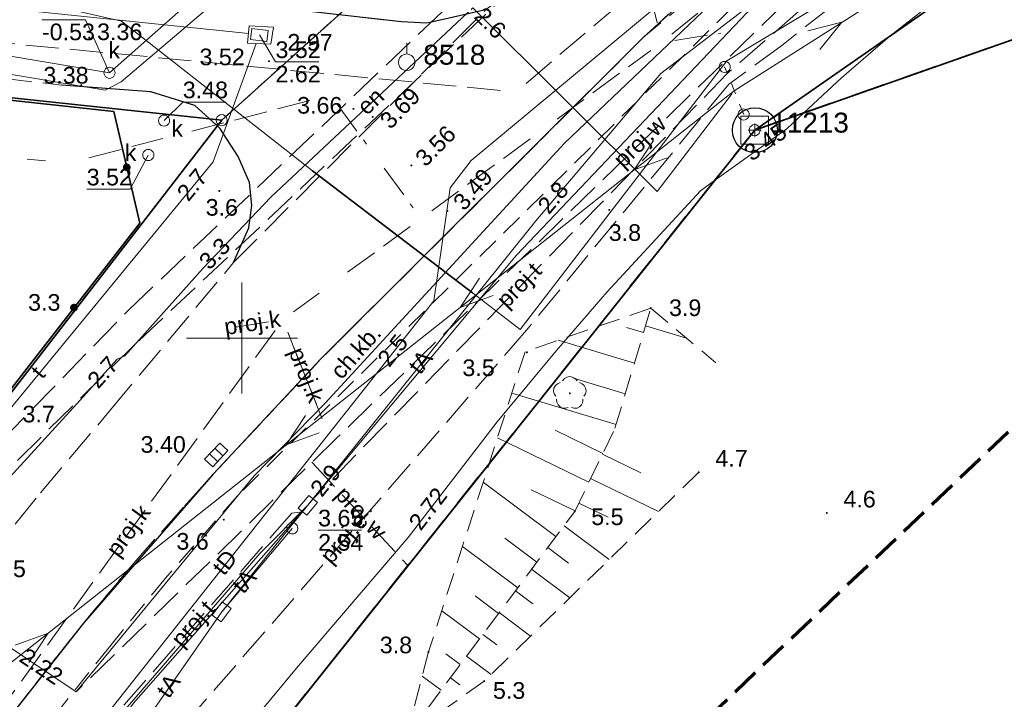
# Model space of a CAD drawing. Extents: x 5459987 to 5506369, y 5959610 to 5991660.
# Tile 32 of 51: x 5462490 to 5462534, y 5972234 to 5972264. Entities that reach past the tile are written whole.
import ezdxf
from ezdxf.enums import TextEntityAlignment as Align

# ---------------------------------------------------------------- set-up
doc = ezdxf.new("R2010")
doc.units = 0
for name, pattern in [('L_0_05', [1.75, 1.25, -0.5]), ('PRZER1-1', [1, 0.5, -0.5]), ('PRZER2-1', [1.5, 1, -0.5]), ('PRZER3-1', [2, 1.5, -0.5]), ('PRZER3-2', [2.5, 1.5, -1])]:
    doc.linetypes.add(name, pattern=pattern)
doc.layers.get('0').update_dxf_attribs({"linetype": 'CONTINUOUS'})
for name, color, linetype, lineweight in [('GEPPGD', 7, 'CONTINUOUS', 18), ('GEPPGO', 7, 'CONTINUOUS', 18), ('GESDZI', 7, 'CONTINUOUS', 18), ('GESJOB', 7, 'CONTINUOUS', 35), ('GESOZN', 7, 'CONTINUOUS', 18), ('GSLKOG', 7, 'CONTINUOUS', 35), ('GSLKRW', 7, 'CONTINUOUS', 25), ('GSPPPK', 7, 'CONTINUOUS', 18), ('GSPPPK_O', 7, 'CONTINUOUS', 18), ('GSPSSP', 7, 'CONTINUOUS', 18), ('GSPSSP_O', 7, 'CONTINUOUS', 18), ('GSPWPN', 7, 'CONTINUOUS', 13), ('GSPWPN_O', 7, 'CONTINUOUS', 13), ('GSPWPS', 7, 'CONTINUOUS', 13), ('GSPWPS_O', 7, 'CONTINUOUS', 13), ('GSSKOA', 7, 'CONTINUOUS', 18), ('GSSKOD', 7, 'CONTINUOUS', 18), ('GSSKOD_O', 7, 'CONTINUOUS', 18), ('GSSZSN', 7, 'CONTINUOUS', 18), ('GULLOB', 7, 'CONTINUOUS', 35), ('GUPIKP', 7, 'CONTINUOUS', 18), ('GUPISN', 7, 'CONTINUOUS', 18), ('GUPIWZ', 7, 'CONTINUOUS', 18), ('GUPPRZ_O', 7, 'CONTINUOUS', 18), ('GUSIKP', 7, 'CONTINUOUS', 18), ('KRZYZE_2000', 230, 'CONTINUOUS', 18), ('OSN_OZN', 1, 'L_0_05', 18), ('ZAKRES', 3, 'L_0_05', 18)]:
    doc.layers.add(name, color=color, linetype=linetype, lineweight=lineweight)
for name, color, linetype, lineweight, true_color in [('GESKKL', 7, 'CONTINUOUS', 18, 0x24bc24), ('GESUZY', 7, 'CONTINUOUS', 18, 0x008000), ('GSPRDL', 7, 'CONTINUOUS', 18, 0x008000), ('GULEPR', 1, 'CONTINUOUS', 18, 0xff0000), ('GULEPR_O', 1, 'CONTINUOUS', 18, 0xff0000), ('GULGPR', 7, 'CONTINUOUS', 18, 0xbfbf00), ('GULKPR', 7, 'CONTINUOUS', 18, 0x803300), ('GULKPR_O', 7, 'CONTINUOUS', 18, 0x803300), ('GULTPR', 7, 'CONTINUOUS', 18, 0xff9100), ('GULTPR_O', 7, 'CONTINUOUS', 18, 0xff9100), ('GULWPR', 5, 'CONTINUOUS', 18, 0x0000ff), ('GULWPR_O', 5, 'CONTINUOUS', 18, 0x0000ff), ('GUPKKS', 7, 'CONTINUOUS', 18, 0x803300), ('GUPKSD', 7, 'CONTINUOUS', 18, 0x803300), ('GUPKSD_O', 7, 'CONTINUOUS', 18, 0x803300)]:
    doc.layers.add(name, color=color, linetype=linetype, lineweight=lineweight, true_color=true_color)
doc.styles.add('Arial', font='arial.ttf')

# ---------------------------------------------------------------- blocks, each defined once
blk = doc.blocks.new('GSPSSP1')
at = {"color": 0}
blk.add_lwpolyline([(0.625, 0.625), (0.625, -0.625), (-0.625, -0.625), (-0.625, 0.625)], close=True, dxfattribs=at)
for points in [[(0.3, 0), (-0.3, 0)], [(0, 0.3), (0, -0.3)]]:
    blk.add_lwpolyline(points, dxfattribs=at)
blk = doc.blocks.new('GSPPPK1')
at = {"color": 0}
blk.add_lwpolyline([(0, 0.875), (0, 0.375)], dxfattribs=at)
blk.add_lwpolyline([(0, 0.375), (0.115881, 0.356646), (0.220419, 0.303381), (0.303381, 0.220419), (0.356646, 0.115881), (0.375, 0), (0.356646, -0.115881), (0.303381, -0.220419), (0.220419, -0.303381), (0.115881, -0.356646), (0, -0.375), (-0.115881, -0.356646), (-0.220419, -0.303381), (-0.303381, -0.220419), (-0.356646, -0.115881), (-0.375, 0), (-0.356646, 0.115881), (-0.303381, 0.220419), (-0.220419, 0.303381), (-0.115881, 0.356646)], close=True, dxfattribs=at)
blk = doc.blocks.new('GSPRDL1')
blk.add_hatch(color=0).paths.add_polyline_path([(0, -0.045), (0.013906, -0.042798), (0.02645, -0.036406), (0.036406, -0.02645), (0.042798, -0.013906), (0.045, 0), (0.042798, 0.013906), (0.036406, 0.02645), (0.02645, 0.036406), (0.013906, 0.042798), (0, 0.045), (-0.013906, 0.042798), (-0.02645, 0.036406), (-0.036406, 0.02645), (-0.042798, 0.013906), (-0.045, 0), (-0.042798, -0.013906), (-0.036406, -0.02645), (-0.02645, -0.036406), (-0.013906, -0.042798)])
at = {"color": 0}
for points in [[(-0.635969, -0.134326), (-0.70458, -0.024001), (-0.731429, 0.103115), (-0.713292, 0.231763), (-0.652348, 0.346501), (-0.55591, 0.433559), (-0.435555, 0.482485)], [(-0.324277, 0.563333), (-0.240553, 0.662679), (-0.127956, 0.727494), (0, 0.75), (0.127956, 0.727494), (0.240553, 0.662679), (0.324277, 0.563333)], [(0.435555, 0.482485), (0.55591, 0.433559), (0.652348, 0.346501), (0.713292, 0.231763), (0.731429, 0.103115), (0.70458, -0.024001), (0.635969, -0.134326)], [(-0.068773, -0.646351), (-0.194901, -0.677512), (-0.324092, -0.663766), (-0.440839, -0.606763), (-0.531129, -0.513345), (-0.584125, -0.394725), (-0.593465, -0.265141)], [(0.593465, -0.265141), (0.584125, -0.394725), (0.531129, -0.513345), (0.440839, -0.606763), (0.324092, -0.663766), (0.194901, -0.677512), (0.068773, -0.646351)]]:
    blk.add_lwpolyline(points, dxfattribs=at)
blk = doc.blocks.new('GSPWPN1')
blk.add_hatch(color=0).paths.add_polyline_path([(-0.045, 0), (-0.043467, -0.011647), (-0.038971, -0.0225), (-0.03182, -0.03182), (-0.0225, -0.038971), (-0.011647, -0.043467), (0, -0.045), (0.011647, -0.043467), (0.0225, -0.038971), (0.03182, -0.03182), (0.038971, -0.0225), (0.043467, -0.011647), (0.045, 0), (0.043467, 0.011647), (0.038971, 0.0225), (0.03182, 0.03182), (0.0225, 0.038971), (0.011647, 0.043467), (0, 0.045), (-0.011647, 0.043467), (-0.0225, 0.038971), (-0.03182, 0.03182), (-0.038971, 0.0225), (-0.043467, 0.011647)])
blk = doc.blocks.new('GSPWPS1')
blk.add_hatch(color=0).paths.add_polyline_path([(-0.045, 0), (-0.043467, -0.011647), (-0.038971, -0.0225), (-0.03182, -0.03182), (-0.0225, -0.038971), (-0.011647, -0.043467), (0, -0.045), (0.011647, -0.043467), (0.0225, -0.038971), (0.03182, -0.03182), (0.038971, -0.0225), (0.043467, -0.011647), (0.045, 0), (0.043467, 0.011647), (0.038971, 0.0225), (0.03182, 0.03182), (0.0225, 0.038971), (0.011647, 0.043467), (0, 0.045), (-0.011647, 0.043467), (-0.0225, 0.038971), (-0.03182, 0.03182), (-0.038971, 0.0225), (-0.043467, 0.011647)])
blk = doc.blocks.new('GUPKKS1')
at = {"color": 0}
blk.add_lwpolyline([(0.5, -0.25), (-0.5, -0.25), (-0.5, 0.25), (0.5, 0.25)], close=True, dxfattribs=at)
for points in [[(-0.175, -0.25), (-0.175, 0.25)], [(0.175, -0.25), (0.175, 0.25)]]:
    blk.add_lwpolyline(points, dxfattribs=at)
blk = doc.blocks.new('GUPKSD1')
at = {"color": 0}
blk.add_lwpolyline([(0, 0.25), (0.064705, 0.241481), (0.125, 0.216506), (0.176777, 0.176777), (0.216506, 0.125), (0.241481, 0.064705), (0.25, 0), (0.241481, -0.064705), (0.216506, -0.125), (0.176777, -0.176777), (0.125, -0.216506), (0.064705, -0.241481), (0, -0.25), (-0.064705, -0.241481), (-0.125, -0.216506), (-0.176777, -0.176777), (-0.216506, -0.125), (-0.241481, -0.064705), (-0.25, 0), (-0.241481, 0.064705), (-0.216506, 0.125), (-0.176777, 0.176777), (-0.125, 0.216506), (-0.064705, 0.241481)], close=True, dxfattribs=at)
blk = doc.blocks.new('GUPIWZ1_3')
at = {"color": 0}
blk.add_lwpolyline([(0.375, -0.25), (-0.375, -0.25), (-0.375, 0.25), (0.375, 0.25)], close=True, dxfattribs=at)
blk = doc.blocks.new('GUPIKP1_3')
at = {"color": 0}
blk.add_lwpolyline([(0.375, -0.25), (-0.375, -0.25), (-0.375, 0.25), (0.375, 0.25)], close=True, dxfattribs=at)
blk = doc.blocks.new('GEPPGD1_1')
at = {"color": 0}
blk.add_lwpolyline([(0, 0.25), (0.077254, 0.237764), (0.146946, 0.202254), (0.202254, 0.146946), (0.237764, 0.077254), (0.25, 0), (0.237764, -0.077254), (0.202254, -0.146946), (0.146946, -0.202254), (0.077254, -0.237764), (0, -0.25), (-0.077254, -0.237764), (-0.146946, -0.202254), (-0.202254, -0.146946), (-0.237764, -0.077254), (-0.25, 0), (-0.237764, 0.077254), (-0.202254, 0.146946), (-0.146946, 0.202254), (-0.077254, 0.237764)], close=True, dxfattribs=at)
blk = doc.blocks.new('GEPPGO1_1')
at = {"color": 0}
blk.add_lwpolyline([(0, 0.25), (0.077254, 0.237764), (0.146946, 0.202254), (0.202254, 0.146946), (0.237764, 0.077254), (0.25, 0), (0.237764, -0.077254), (0.202254, -0.146946), (0.146946, -0.202254), (0.077254, -0.237764), (0, -0.25), (-0.077254, -0.237764), (-0.146946, -0.202254), (-0.202254, -0.146946), (-0.237764, -0.077254), (-0.25, 0), (-0.237764, 0.077254), (-0.202254, 0.146946), (-0.146946, 0.202254), (-0.077254, 0.237764)], close=True, dxfattribs=at)
blk = doc.blocks.new('KOLO')
blk.add_hatch(color=0).paths.add_polyline_path([(-0.175, 0), (-0.169037, -0.045293), (-0.151554, -0.0875), (-0.123744, -0.123744), (-0.0875, -0.151554), (-0.045293, -0.169037), (0, -0.175), (0.045293, -0.169037), (0.0875, -0.151554), (0.123744, -0.123744), (0.151554, -0.0875), (0.169037, -0.045293), (0.175, 0), (0.169037, 0.045293), (0.151554, 0.0875), (0.123744, 0.123744), (0.0875, 0.151554), (0.045293, 0.169037), (0, 0.175), (-0.045293, 0.169037), (-0.0875, 0.151554), (-0.123744, 0.123744), (-0.151554, 0.0875), (-0.169037, 0.045293)])
blk = doc.blocks.new('GUPISN1')
at = {"color": 0}
blk.add_lwpolyline([(0, 0.25), (0.064705, 0.241481), (0.125, 0.216506), (0.176777, 0.176777), (0.216506, 0.125), (0.241481, 0.064705), (0.25, 0), (0.241481, -0.064705), (0.216506, -0.125), (0.176777, -0.176777), (0.125, -0.216506), (0.064705, -0.241481), (0, -0.25), (-0.064705, -0.241481), (-0.125, -0.216506), (-0.176777, -0.176777), (-0.216506, -0.125), (-0.241481, -0.064705), (-0.25, 0), (-0.241481, 0.064705), (-0.216506, 0.125), (-0.176777, 0.176777), (-0.125, 0.216506), (-0.064705, 0.241481)], close=True, dxfattribs=at)
blk = doc.blocks.new('SUEP1')
at = {"color": 0}
blk.add_lwpolyline([(-0.75, -0.5), (0.75, 0), (-0.75, 0.5)], dxfattribs=at)

msp = doc.modelspace()

# ---------------------------------------------------------------- linework, layer by layer
at = {"layer": 'GESDZI', "color": 86, "linetype": 'Continuous', "lineweight": 35, "true_color": 0x1a7000, "elevation": 10.22}
for points in [[(5462464.9, 5972151.67), (5462472.7, 5972196.07), (5462523.12, 5972259.37), (5462564.43, 5972288.11), (5462603.85, 5972292.22), (5462653.76, 5972289.26), (5462695.34, 5972286.78), (5462700.13, 5972289.31), (5462695.37, 5972302.27), (5462663.21, 5972300.67), (5462630.84, 5972304.3), (5462587.76, 5972309.16), (5462576.53, 5972310.13), (5462554.27, 5972303.77), (5462552.44, 5972302.79), (5462514.49, 5972273.68), (5462499.09, 5972259.82), (5462484.81, 5972241.37), (5462479.23, 5972234.17), (5462464.73, 5972209.82), (5462457.45, 5972184.44), (5462453.87, 5972157.77)], [(5462360.98, 5972216.97), (5462484.81, 5972241.37), (5462499.09, 5972259.82), (5462446.58, 5972265.43), (5462440.49, 5972275.48), (5462351.94, 5972288.84)], [(5462868.07, 5971903.66), (5462716.09, 5971917.91), (5462701.65, 5971919.26), (5462699.25, 5971919.55), (5462696.65, 5971919.73), (5462678.14, 5971921.53), (5462658.22, 5971923.38), (5462639.31, 5971925.14), (5462580.4, 5971930.64), (5462580.99, 5971970.63), (5462581.26, 5971988.63), (5462581.38, 5971996.63), (5462581.71, 5972019.24), (5462579.02, 5972070.41), (5462569.44, 5972241.64), (5462569.03, 5972275.5), (5462523.12, 5972259.37), (5462472.7, 5972196.07), (5462464.9, 5972151.67), (5462468.85, 5972073.61), (5462424.66, 5971940.41), (5462396.95, 5971904.43), (5462373.23, 5971712.32)]]:
    msp.add_lwpolyline(points, dxfattribs=at)
for points in [[(5462651.22, 5972267.96), (5462653.76, 5972289.26), (5462603.85, 5972292.22), (5462564.43, 5972288.11), (5462523.12, 5972259.37), (5462569.03, 5972275.5), (5462615.12, 5972272.71)], [(5462479.74, 5972267.58), (5462462.24, 5972273.68), (5462456.65, 5972282.84), (5462449.39, 5972284.06), (5462444.19, 5972278.84), (5462440.49, 5972275.48), (5462446.58, 5972265.43), (5462499.09, 5972259.82), (5462514.49, 5972273.68), (5462501.99, 5972264.94), (5462483.95, 5972267.08)]]:
    msp.add_lwpolyline(points, close=True, dxfattribs=at)
at = {"layer": 'GESJOB', "color": 252, "linetype": 'PRZER3-2', "lineweight": 35, "elevation": 10.22}
msp.add_lwpolyline([(5462579.02, 5972070.41), (5462569.44, 5972241.64), (5462569.03, 5972275.5), (5462523.12, 5972259.37), (5462472.7, 5972196.07), (5462464.9, 5972151.67)], dxfattribs=at)
msp.add_lwpolyline([(5462579.02, 5972070.41), (5462569.44, 5972241.64), (5462569.03, 5972275.5), (5462523.12, 5972259.37), (5462472.7, 5972196.07), (5462464.9, 5972151.67)], dxfattribs=at)
at = {"layer": 'GESKKL', "color": 252, "linetype": 'PRZER3-1', "lineweight": 18, "elevation": 10.06}
msp.add_lwpolyline([(5462653.76, 5972289.26), (5462652.826, 5972281.431), (5462641.588, 5972282.055), (5462642.54, 5972289.925), (5462603.85, 5972292.22), (5462564.43, 5972288.11), (5462523.12, 5972259.37), (5462569.03, 5972275.5), (5462584.95, 5972274.536), (5462615.12, 5972272.71), (5462611.335, 5972241.741), (5462709.647, 5972236.049), (5462707.26, 5972248.16), (5462695.34, 5972286.78)], close=True, dxfattribs=at)
at = {"layer": 'GESOZN', "color": 252, "linetype": 'Continuous', "lineweight": 18, "elevation": 10.1}
msp.add_lwpolyline([(5462499.09, 5972259.82), (5462514.49, 5972273.68), (5462552.44, 5972302.79), (5462554.27, 5972303.77), (5462576.53, 5972310.13), (5462587.76, 5972309.16), (5462630.84, 5972304.3), (5462663.21, 5972300.67), (5462677.34, 5972310.48), (5462685.73, 5972328.91), (5462697.34, 5972382.35), (5462725.19, 5972503.01)], dxfattribs=at)
at = {"layer": 'GESUZY', "color": 252, "linetype": 'PRZER1-1', "lineweight": 18, "elevation": 10.08}
for points in [[(5462464.9, 5972151.67), (5462472.7, 5972196.07), (5462523.12, 5972259.37), (5462564.43, 5972288.11), (5462603.85, 5972292.22), (5462642.54, 5972289.925), (5462653.76, 5972289.26), (5462695.34, 5972286.78), (5462700.13, 5972289.31), (5462695.37, 5972302.27), (5462663.21, 5972300.67), (5462644.621, 5972302.755), (5462630.84, 5972304.3), (5462587.76, 5972309.16), (5462576.53, 5972310.13), (5462554.27, 5972303.77), (5462552.44, 5972302.79), (5462514.49, 5972273.68), (5462499.09, 5972259.82), (5462484.81, 5972241.37), (5462479.23, 5972234.17), (5462464.73, 5972209.82), (5462457.45, 5972184.44), (5462453.87, 5972157.77)], [(5462351.94, 5972288.84), (5462440.49, 5972275.48), (5462446.58, 5972265.43), (5462499.09, 5972259.82), (5462484.81, 5972241.37), (5462360.98, 5972216.97)], [(5462573.873, 5972162.41), (5462571.197, 5972210.24), (5462570.072, 5972230.35), (5462569.44, 5972241.64), (5462569.03, 5972275.5), (5462523.12, 5972259.37), (5462472.7, 5972196.07), (5462464.9, 5972151.67)]]:
    msp.add_lwpolyline(points, dxfattribs=at)
for points in [[(5462653.76, 5972289.26), (5462652.826, 5972281.431), (5462641.588, 5972282.055), (5462642.54, 5972289.925), (5462603.85, 5972292.22), (5462564.43, 5972288.11), (5462523.12, 5972259.37), (5462569.03, 5972275.5), (5462584.95, 5972274.536), (5462615.12, 5972272.71), (5462611.335, 5972241.741), (5462709.647, 5972236.049), (5462707.26, 5972248.16), (5462695.34, 5972286.78)], [(5462514.49, 5972273.68), (5462512.871, 5972272.548), (5462501.99, 5972264.94), (5462483.95, 5972267.08), (5462479.74, 5972267.58), (5462462.24, 5972273.68), (5462456.65, 5972282.84), (5462449.39, 5972284.06), (5462444.19, 5972278.84), (5462440.49, 5972275.48), (5462446.58, 5972265.43), (5462499.09, 5972259.82)]]:
    msp.add_lwpolyline(points, close=True, dxfattribs=at)
at = {"layer": 'GSLKOG', "color": 252, "linetype": 'Continuous', "lineweight": 35, "elevation": 10.18}
msp.add_lwpolyline([(5462484.86, 5972241.64), (5462495.39, 5972255.18), (5462494.23, 5972260.21), (5462446.58, 5972265.43), (5462440.4, 5972275.32)], dxfattribs=at)
at = {"layer": 'GSLKRW', "color": 252, "linetype": 'Continuous', "lineweight": 25, "elevation": 10.18}
for points in [[(5462537.24, 5972278.9), (5462528.77, 5972272.35), (5462520.72, 5972265.94), (5462518.12, 5972263.57), (5462503.55, 5972249.04), (5462498.7, 5972243.86), (5462492.85, 5972237.15), (5462489.74, 5972233.19), (5462486.81, 5972229.06), (5462482.96, 5972223.28), (5462480.8, 5972219.89), (5462478.86, 5972216.4), (5462475.4, 5972209.17), (5462472.22, 5972201.73), (5462470.86, 5972198.1), (5462469.1, 5972193.1), (5462467.88, 5972188.52), (5462466.68, 5972183.42), (5462465.41, 5972176.84), (5462464.54, 5972170.6)], [(5462510.99, 5972264.79), (5462509.34, 5972264.42), (5462508.34, 5972264.2), (5462507.19, 5972264.26), (5462500.51, 5972265), (5462492.3, 5972265.86)], [(5462499.62, 5972253.4), (5462500.31, 5972254.96), (5462500.44, 5972255.97), (5462500.34, 5972257.01), (5462499.83, 5972258.19), (5462499.01, 5972259.46), (5462497.88, 5972260.48), (5462495.89, 5972261.1), (5462491.86, 5972261.4)]]:
    msp.add_lwpolyline(points, dxfattribs=at)
at = {"layer": 'GSSKOA', "color": 252, "linetype": 'PRZER3-1', "lineweight": 18, "elevation": 10.18}
msp.add_lwpolyline([(5462510.99, 5972264.79), (5462508.34, 5972264.2), (5462507.19, 5972264.26), (5462500.51, 5972265), (5462492.3, 5972265.86), (5462481.559, 5972267.277), (5462478.147, 5972267.494), (5462473.152, 5972269.318), (5462463.58, 5972272.761, -0.356655), (5462456.098, 5972284.867), (5462458.189, 5972294.82), (5462460.577, 5972306.197), (5462462.125, 5972314.009), (5462463.559, 5972320.921), (5462464.675, 5972325.569), (5462465.543, 5972328.775), (5462467.444, 5972335.673), (5462471.875, 5972350.653), (5462475.544, 5972363.274), (5462480.544, 5972380.005), (5462484.001, 5972391.313), (5462488.466, 5972405.55), (5462486.076, 5972406.409), (5462481.072, 5972401.5)], format="xyb", dxfattribs=at)
for points in [[(5462463.85, 5972334.244), (5462461.739, 5972326.531), (5462459.757, 5972317.565), (5462457.07, 5972304.717), (5462455.508, 5972296.992), (5462450.172, 5972286.173), (5462448.418, 5972277.634), (5462447.974, 5972275.607), (5462447.591, 5972274.848), (5462459.868, 5972267.749), (5462464.75, 5972264.2), (5462469.898, 5972263.763), (5462481.086, 5972262.646), (5462491.86, 5972261.4), (5462495.89, 5972261.1), (5462497.88, 5972260.48), (5462499.01, 5972259.46), (5462499.83, 5972258.19), (5462500.34, 5972257.01), (5462500.44, 5972255.97), (5462500.31, 5972254.96), (5462499.62, 5972253.4), (5462510.99, 5972264.79)], [(5462458.91, 5972169.69), (5462460.4, 5972180.4), (5462462.04, 5972187.83), (5462463.16, 5972192.22), (5462464.34, 5972195.85), (5462466.43, 5972201.53), (5462468.91, 5972207.94), (5462473.32, 5972217), (5462476.51, 5972222.96), (5462477.783, 5972224.815), (5462483.334, 5972232.939), (5462487.26, 5972238.5), (5462490.92, 5972243.02), (5462494.08, 5972246.77), (5462499.62, 5972253.4), (5462510.99, 5972264.79), (5462513.02, 5972266.39), (5462514.13, 5972266.77), (5462519.76, 5972271.67), (5462521.19, 5972272.64), (5462530.96, 5972280.47), (5462540.96, 5972287.78)], [(5462537.24, 5972278.9), (5462528.77, 5972272.35), (5462520.72, 5972265.94), (5462518.12, 5972263.57), (5462503.55, 5972249.04), (5462498.7, 5972243.86), (5462495.41, 5972240.18), (5462492.85, 5972237.15), (5462489.74, 5972233.19), (5462486.81, 5972229.06), (5462482.96, 5972223.28), (5462480.8, 5972219.89), (5462478.86, 5972216.4), (5462475.4, 5972209.17), (5462472.22, 5972201.73), (5462470.86, 5972198.1), (5462469.1, 5972193.1), (5462467.88, 5972188.52), (5462466.68, 5972183.42), (5462465.41, 5972176.84), (5462464.54, 5972170.6)]]:
    msp.add_lwpolyline(points, dxfattribs=at)
at = {"layer": 'GSSKOD', "color": 252, "linetype": 'PRZER2-1', "lineweight": 18, "elevation": 10.18}
for points in [[(5462464.54, 5972170.6), (5462465.41, 5972176.84), (5462466.68, 5972183.42), (5462467.88, 5972188.52), (5462469.1, 5972193.1), (5462470.86, 5972198.1), (5462472.22, 5972201.73), (5462475.4, 5972209.17), (5462478.86, 5972216.4), (5462480.8, 5972219.89), (5462482.96, 5972223.28), (5462486.81, 5972229.06), (5462489.74, 5972233.19), (5462492.85, 5972237.15), (5462495.41, 5972240.18), (5462498.7, 5972243.86), (5462503.55, 5972249.04), (5462518.12, 5972263.57), (5462520.79, 5972265.79), (5462529.36, 5972271.29), (5462538.47, 5972277)], [(5462539.29, 5972275.64), (5462530.23, 5972270.04), (5462522.12, 5972264.91), (5462499.8, 5972242.89), (5462496.56, 5972239.18), (5462494.04, 5972236.1), (5462491.03, 5972232.33), (5462488.11, 5972228.38), (5462484.29, 5972222.54), (5462481.84, 5972218.65), (5462480.13, 5972215.56), (5462478.28, 5972212.22), (5462476.78, 5972208.63), (5462473.6, 5972201.17), (5462472.07, 5972197.18), (5462470.56, 5972192.9), (5462469.12, 5972187.58), (5462468.17, 5972183.41), (5462466.97, 5972176.94), (5462465.81, 5972169.4)]]:
    msp.add_lwpolyline(points, dxfattribs=at)
at = {"layer": 'GSSZSN', "color": 252, "linetype": 'PRZER2-1', "lineweight": 18, "elevation": 10.06}
msp.add_lwpolyline([(5462507.435, 5972232.056), (5462515.011, 5972242.187), (5462516.822, 5972245.942), (5462518.437, 5972251.347), (5462512.77, 5972249.383), (5462508.411, 5972235.846)], close=True, dxfattribs=at)
for points in [[(5462507.435, 5972232.056), (5462515.011, 5972242.187), (5462516.822, 5972245.942), (5462518.437, 5972251.347), (5462521.363, 5972248.888)], [(5462520.599, 5972243.951), (5462510.923, 5972234.532), (5462507.435, 5972232.056)]]:
    msp.add_lwpolyline(points, dxfattribs=at)
at = {"layer": 'GSSZSN', "color": 252, "linetype": 'Continuous', "lineweight": 18, "elevation": 10.06}
for points in [[(5462518.11, 5972250.25), (5462517.348, 5972250.478)], [(5462518.198, 5972250.547), (5462520.046, 5972249.995)], [(5462517.697, 5972248.87), (5462514.255, 5972249.898)], [(5462517.285, 5972247.489), (5462514.947, 5972248.187)], [(5462516.872, 5972246.109), (5462512.168, 5972247.514)], [(5462516.272, 5972244.801), (5462514.118, 5972245.84)], [(5462515.646, 5972243.503), (5462511.518, 5972245.495)], [(5462516.254, 5972244.763), (5462517.985, 5972243.928)], [(5462514.16, 5972241.05), (5462510.877, 5972243.504)], [(5462515.722, 5972243.662), (5462518.784, 5972242.185)], [(5462515.02, 5972242.206), (5462513.046, 5972243.158)], [(5462515.191, 5972242.56), (5462516.521, 5972241.918)], [(5462514.526, 5972241.539), (5462516.56, 5972240.019)], [(5462513.298, 5972239.896), (5462511.854, 5972240.975)], [(5462512.435, 5972238.742), (5462509.943, 5972240.605)], [(5462513.794, 5972240.56), (5462514.733, 5972239.858)], [(5462513.062, 5972239.58), (5462514.785, 5972238.292)], [(5462512.329, 5972238.601), (5462513.114, 5972238.014)], [(5462511.572, 5972237.588), (5462510.524, 5972238.371)], [(5462510.709, 5972236.434), (5462509.009, 5972237.705)], [(5462511.597, 5972237.621), (5462513.011, 5972236.564)], [(5462510.865, 5972236.642), (5462511.494, 5972236.171)], [(5462509.846, 5972235.28), (5462509.194, 5972235.768)], [(5462510.132, 5972235.662), (5462511.236, 5972234.837)], [(5462508.984, 5972234.126), (5462508.132, 5972234.763)], [(5462509.4, 5972234.683), (5462509.823, 5972234.367)]]:
    msp.add_lwpolyline(points, dxfattribs=at)
at = {"layer": 'GULEPR', "color": 1, "linetype": 'Continuous', "lineweight": 18, "true_color": 0xff0000, "elevation": 10.14}
for points in [[(5462468.83, 5972345.16), (5462464.35, 5972325.18), (5462458.51, 5972297.87), (5462455, 5972282.22), (5462453.17, 5972273.5), (5462461.11, 5972264.3), (5462467.4, 5972255.77), (5462471.26, 5972250.87), (5462475.48, 5972249.2), (5462478.12, 5972248.66), (5462480.89, 5972256.28), (5462482.04, 5972263.14), (5462493.83, 5972261.18), (5462494.56, 5972261.55), (5462504.27, 5972269.81), (5462513.85, 5972277.78), (5462522.49, 5972284.94), (5462533.64, 5972292.19), (5462543.66, 5972298.78)], [(5462468.83, 5972345.16), (5462464.35, 5972325.18), (5462458.51, 5972297.87), (5462455, 5972282.22), (5462453.17, 5972273.5), (5462461.11, 5972264.3), (5462467.4, 5972255.77), (5462471.26, 5972250.87), (5462475.48, 5972249.2), (5462478.12, 5972248.66), (5462480.89, 5972256.28), (5462482.04, 5972263.14), (5462493.83, 5972261.18), (5462494.56, 5972261.55), (5462504.27, 5972269.81), (5462513.85, 5972277.78), (5462522.49, 5972284.94), (5462533.64, 5972292.19), (5462543.66, 5972298.78)], [(5462462.08, 5972332.31), (5462461.19, 5972327.62), (5462459.08, 5972318.61), (5462455.76, 5972304.95), (5462454.63, 5972298.82), (5462455.21, 5972298.07), (5462459.29, 5972297.15), (5462457.08, 5972286.36), (5462456.65, 5972282.64), (5462457.08, 5972280.16), (5462459.08, 5972276.6), (5462460.65, 5972275.06), (5462470.38, 5972270.21), (5462477.82, 5972268.1), (5462494.57, 5972264.29), (5462503.18, 5972257.54), (5462510.4, 5972252.04), (5462512.55, 5972250.39), (5462521.87, 5972262.5), (5462546.02, 5972277.04)], [(5462462.08, 5972332.31), (5462461.19, 5972327.62), (5462459.08, 5972318.61), (5462455.76, 5972304.95), (5462454.63, 5972298.82), (5462455.21, 5972298.07), (5462459.29, 5972297.15), (5462457.08, 5972286.36), (5462456.65, 5972282.64), (5462457.08, 5972280.16), (5462459.08, 5972276.6), (5462460.65, 5972275.06), (5462470.38, 5972270.21), (5462477.82, 5972268.1), (5462494.57, 5972264.29), (5462503.18, 5972257.54), (5462510.4, 5972252.04), (5462512.55, 5972250.39), (5462521.87, 5972262.5), (5462546.02, 5972277.04)], [(5462471.06, 5972220.73), (5462522.195, 5972261.149), (5462564.25, 5972287.859), (5462603.754, 5972291.955), (5462636.144, 5972287.306), (5462663.052, 5972286.896), (5462691.01, 5972286.76)], [(5462471.06, 5972220.73), (5462522.195, 5972261.149), (5462564.25, 5972287.859), (5462603.754, 5972291.955), (5462636.144, 5972287.306), (5462663.052, 5972286.896), (5462691.01, 5972286.76)], [(5462465.25, 5972233.02), (5462474.31, 5972233.11), (5462481.61, 5972232.26), (5462487.29, 5972241.3), (5462492.7, 5972247.2), (5462494.37, 5972249.05), (5462494.72, 5972249.19), (5462498.25, 5972253.15), (5462501.3, 5972256.35), (5462510.41, 5972264.88), (5462518.73, 5972256.61), (5462522.11, 5972261.03)], [(5462465.25, 5972233.02), (5462474.31, 5972233.11), (5462481.61, 5972232.26), (5462487.29, 5972241.3), (5462492.7, 5972247.2), (5462494.37, 5972249.05), (5462494.72, 5972249.19), (5462498.25, 5972253.15), (5462501.3, 5972256.35), (5462510.41, 5972264.88), (5462518.73, 5972256.61), (5462522.11, 5972261.03)]]:
    msp.add_lwpolyline(points, dxfattribs=at)
at = {"layer": 'GULEPR', "color": 1, "linetype": 'PRZER3-1', "lineweight": 18, "true_color": 0xff0000, "elevation": 10.14}
for points in [[(5462454.373, 5972167.626), (5462455.534, 5972178.575), (5462457.895, 5972189.661), (5462460.053, 5972196.993), (5462459.361, 5972198.326), (5462461.87, 5972205.551), (5462469.133, 5972221.104), (5462472.009, 5972224.524), (5462473.402, 5972223.756), (5462481.312, 5972234.779), (5462486.343, 5972242.471), (5462494.904, 5972251.272), (5462509.216, 5972264.885), (5462517.055, 5972271.922), (5462517.498, 5972271.605), (5462525.042, 5972278.674), (5462532.62, 5972285.192), (5462539.846, 5972290.62), (5462551.924, 5972296.859), (5462557.517, 5972300.218), (5462567.129, 5972303.658)], [(5462454.373, 5972167.626), (5462455.534, 5972178.575), (5462457.895, 5972189.661), (5462460.053, 5972196.993), (5462459.361, 5972198.326), (5462461.87, 5972205.551), (5462469.133, 5972221.104), (5462472.009, 5972224.524), (5462473.402, 5972223.756), (5462481.312, 5972234.779), (5462486.343, 5972242.471), (5462494.904, 5972251.272), (5462509.216, 5972264.885), (5462517.055, 5972271.922), (5462517.498, 5972271.605), (5462525.042, 5972278.674), (5462532.62, 5972285.192), (5462539.846, 5972290.62), (5462551.924, 5972296.859), (5462557.517, 5972300.218), (5462567.129, 5972303.658)], [(5462596.562, 5972293.683), (5462588.728, 5972293.89), (5462577.776, 5972293.104), (5462565.765, 5972290.217), (5462559.278, 5972287.065), (5462550.469, 5972282.342), (5462534.432, 5972271.143), (5462524.342, 5972263.185), (5462521.95, 5972261.441), (5462512.828, 5972250.349), (5462496.493, 5972231.526), (5462491.457, 5972225.506), (5462477.057, 5972232.79)], [(5462596.562, 5972293.683), (5462588.728, 5972293.89), (5462577.776, 5972293.104), (5462565.765, 5972290.217), (5462559.278, 5972287.065), (5462550.469, 5972282.342), (5462534.432, 5972271.143), (5462524.342, 5972263.185), (5462521.95, 5972261.441), (5462512.828, 5972250.349), (5462496.493, 5972231.526), (5462491.457, 5972225.506), (5462477.057, 5972232.79)], [(5462596.562, 5972293.683), (5462588.728, 5972293.89), (5462577.776, 5972293.104), (5462565.765, 5972290.217), (5462559.278, 5972287.065), (5462550.469, 5972282.342), (5462534.432, 5972271.143), (5462524.342, 5972263.185), (5462521.95, 5972261.441), (5462512.828, 5972250.349), (5462496.493, 5972231.526), (5462491.457, 5972225.506), (5462477.057, 5972232.79)], [(5462596.562, 5972293.683), (5462588.728, 5972293.89), (5462577.776, 5972293.104), (5462565.765, 5972290.217), (5462559.278, 5972287.065), (5462550.469, 5972282.342), (5462534.432, 5972271.143), (5462524.342, 5972263.185), (5462521.95, 5972261.441), (5462512.828, 5972250.349), (5462496.493, 5972231.526), (5462491.457, 5972225.506), (5462477.057, 5972232.79)]]:
    msp.add_lwpolyline(points, dxfattribs=at)
at = {"layer": 'GULGPR', "color": 52, "linetype": 'Continuous', "lineweight": 18, "true_color": 0xbfbf00, "elevation": 10.14}
for points in [[(5462525.34, 5972260.15), (5462527.03, 5972261.73), (5462529.22, 5972263.6), (5462533.48, 5972266.96), (5462535.47, 5972268.49), (5462544.56, 5972274.8), (5462550.43, 5972279.17), (5462559.77, 5972285.6), (5462560.39, 5972286.58), (5462562.31, 5972287.52), (5462564.69, 5972288.71), (5462566.01, 5972289.06), (5462571.41, 5972290.23), (5462576.18, 5972291.19), (5462579.72, 5972291.72), (5462583.44, 5972292.18), (5462588.35, 5972292.56), (5462594.91, 5972293.03)], [(5462521.31, 5972257.098), (5462524.57, 5972259.43), (5462525.34, 5972260.15)], [(5462469.14, 5972233.96), (5462475.17, 5972234.32), (5462479.48, 5972234.69), (5462480.59, 5972234.27), (5462489.61, 5972229.3), (5462490.79, 5972227.89), (5462494.95, 5972225.36), (5462495.48, 5972225.4), (5462496.52, 5972226.96), (5462498.27, 5972229.84), (5462500.26, 5972232.48), (5462502.46, 5972235.12), (5462507.49, 5972241.01), (5462511.51, 5972246.22), (5462514.18, 5972249.43), (5462516.47, 5972252.08), (5462520.67, 5972256.64), (5462521.31, 5972257.098)]]:
    msp.add_lwpolyline(points, dxfattribs=at)
at = {"layer": 'GULKPR', "linetype": 'PRZER3-1', "lineweight": 18, "elevation": 10.14}
for points in [[(5462512.81, 5972261.481), (5462542.982, 5972287.048)], [(5462519.392, 5972263.697), (5462534.293, 5972275.68)], [(5462517.929, 5972267.624), (5462518.789, 5972263.906)], [(5462482.289, 5972263.97), (5462511.754, 5972261.151)], [(5462519.517, 5972263.414), (5462521.588, 5972263.739)], [(5462514.208, 5972259.87), (5462518.44, 5972262.967)], [(5462497.735, 5972259.325), (5462503.521, 5972260.82)], [(5462497.735, 5972259.325), (5462503.521, 5972260.82)], [(5462504.3, 5972260.542), (5462505.618, 5972258.74)], [(5462493.099, 5972258.127), (5462496.437, 5972258.989)], [(5462508.56, 5972255.736), (5462513.127, 5972259.078)], [(5462490.322, 5972258.07), (5462491.137, 5972257.983)], [(5462506.41, 5972257.659), (5462507.721, 5972255.866)], [(5462507.591, 5972255.028), (5462504.557, 5972252.808)], [(5462502.328, 5972251.176), (5462503.476, 5972252.016)], [(5462499.719, 5972250.496), (5462501.251, 5972250.731)], [(5462499.719, 5972250.496), (5462501.251, 5972250.731)], [(5462501.494, 5972250.334), (5462488.382, 5972232.219)], [(5462503.614, 5972246.36), (5462502.065, 5972250.264)], [(5462502.065, 5972250.264), (5462503.614, 5972246.36)]]:
    msp.add_lwpolyline(points, dxfattribs=at)
at = {"layer": 'GULKPR', "linetype": 'Continuous', "lineweight": 18, "elevation": 10.14}
for points in [[(5462494.03, 5972261.956), (5462508.28, 5972274.54)], [(5462481.686, 5972264.028), (5462494.03, 5972261.956)]]:
    msp.add_lwpolyline(points, dxfattribs=at)
at = {"layer": 'GULLOB', "color": 1, "linetype": 'Continuous', "lineweight": 35, "true_color": 0xff0000, "elevation": 10.12}
msp.add_lwpolyline([(5462503.18, 5972257.54), (5462510.4, 5972252.04)], dxfattribs=at)
at = {"layer": 'GULTPR', "color": 30, "linetype": 'Continuous', "lineweight": 18, "true_color": 0xff9100, "elevation": 10.14}
for points in [[(5462568.74, 5972297.98), (5462561.41, 5972295.72), (5462553.77, 5972291.72), (5462541.87, 5972283.34), (5462532.95, 5972276.8), (5462510.33, 5972258.01), (5462509.39, 5972256.77), (5462508.65, 5972251.67), (5462506.09, 5972248.41)], [(5462568.74, 5972297.98), (5462561.41, 5972295.72), (5462553.77, 5972291.72), (5462541.87, 5972283.34), (5462532.95, 5972276.8), (5462510.33, 5972258.01), (5462509.39, 5972256.77), (5462508.65, 5972251.67), (5462506.09, 5972248.41)], [(5462502.97, 5972242.46), (5462503.281, 5972242.848), (5462512.38, 5972253.73), (5462522.78, 5972264.67), (5462545.76, 5972281.58), (5462558.29, 5972290.39), (5462565.077, 5972294.308), (5462565.505, 5972294.555)], [(5462502.97, 5972242.46), (5462503.281, 5972242.848), (5462512.38, 5972253.73), (5462522.78, 5972264.67), (5462545.76, 5972281.58), (5462558.29, 5972290.39), (5462565.077, 5972294.308), (5462565.505, 5972294.555)], [(5462546.95, 5972280.59), (5462537.91, 5972275.03), (5462528.91, 5972269.62), (5462518.893, 5972261.919), (5462513.25, 5972255.29), (5462502.97, 5972242.46)], [(5462546.95, 5972280.59), (5462537.91, 5972275.03), (5462528.91, 5972269.62), (5462518.893, 5972261.919), (5462513.25, 5972255.29), (5462502.97, 5972242.46)], [(5462500.3, 5972263.73), (5462482.24, 5972265.6), (5462463.376, 5972272.374)], [(5462500.3, 5972263.73), (5462482.24, 5972265.6), (5462463.376, 5972272.374)], [(5462500.647, 5972263.275), (5462498.71, 5972257.94), (5462483.02, 5972238.87)], [(5462500.647, 5972263.275), (5462498.71, 5972257.94), (5462483.02, 5972238.87)], [(5462492.49, 5972231.26), (5462506.09, 5972248.41)], [(5462492.49, 5972231.26), (5462506.09, 5972248.41)], [(5462465.805, 5972165.265), (5462465.876, 5972165.754), (5462468.17, 5972181.38), (5462470.54, 5972191.7), (5462475.08, 5972202.49), (5462480.35, 5972213.69), (5462486.39, 5972223.61), (5462500.81, 5972240.29), (5462502.97, 5972242.46)], [(5462465.805, 5972165.265), (5462465.876, 5972165.754), (5462468.17, 5972181.38), (5462470.54, 5972191.7), (5462475.08, 5972202.49), (5462480.35, 5972213.69), (5462486.39, 5972223.61), (5462500.81, 5972240.29), (5462502.97, 5972242.46)], [(5462486.16, 5972221.57), (5462495.116, 5972233.541), (5462502.97, 5972242.46)], [(5462486.16, 5972221.57), (5462495.116, 5972233.541), (5462502.97, 5972242.46)], [(5462502.97, 5972242.46), (5462499.09, 5972237.66)], [(5462502.97, 5972242.46), (5462499.09, 5972237.66)], [(5462499.09, 5972237.66), (5462502.27, 5972241.42)], [(5462499.09, 5972237.66), (5462502.27, 5972241.42)], [(5462499.09, 5972237.66), (5462493.51, 5972229.63)], [(5462499.09, 5972237.66), (5462493.51, 5972229.63)]]:
    msp.add_lwpolyline(points, dxfattribs=at)
at = {"layer": 'GULTPR', "color": 30, "linetype": 'PRZER3-1', "lineweight": 18, "true_color": 0xff9100, "elevation": 10.14}
for points in [[(5462565.814, 5972290.966), (5462549.016, 5972282.53), (5462537.147, 5972275.242), (5462521.887, 5972261.922), (5462503.209, 5972242.749)], [(5462565.814, 5972290.966), (5462549.016, 5972282.53), (5462537.147, 5972275.242), (5462521.887, 5972261.922), (5462503.209, 5972242.749)], [(5462502.73, 5972242.17), (5462502.25, 5972242.11), (5462493.44, 5972232.03), (5462492.72, 5972231.56)], [(5462502.73, 5972242.17), (5462502.25, 5972242.11), (5462493.44, 5972232.03), (5462492.72, 5972231.56)]]:
    msp.add_lwpolyline(points, dxfattribs=at)
at = {"layer": 'GULWPR', "color": 5, "linetype": 'PRZER3-1', "lineweight": 18, "true_color": 0x0000ff, "elevation": 10.14}
for points in [[(5462704.964, 5972286.685), (5462681.772, 5972268.693), (5462660.5, 5972284.189), (5462661.373, 5972304.064), (5462604.648, 5972307.864), (5462591.32, 5972307.433), (5462570.184, 5972303.208), (5462558.069, 5972299.308), (5462540.383, 5972289.778), (5462532.787, 5972284.385), (5462516.827, 5972270.077), (5462495.218, 5972249.749), (5462486.817, 5972241.469), (5462470.899, 5972218.569), (5462465.333, 5972207.57), (5462456.754, 5972177.398), (5462455.253, 5972162.811)], [(5462531.699, 5972272.101), (5462504.282, 5972245.495), (5462492.53, 5972234.05)], [(5462503.155, 5972244.398), (5462507.484, 5972239.74)]]:
    msp.add_lwpolyline(points, dxfattribs=at)
at = {"layer": 'GULWPR', "color": 5, "linetype": 'Continuous', "lineweight": 18, "true_color": 0x0000ff, "elevation": 10.14}
msp.add_lwpolyline([(5462603.86, 5972294.31), (5462591.95, 5972294.48), (5462571.78, 5972293.31), (5462563.24, 5972290.97), (5462555.34, 5972287.34), (5462534.81, 5972274.06), (5462522.33, 5972266.2), (5462514.54, 5972258.78), (5462503.76, 5972247.07), (5462500.55, 5972243.78), (5462492.53, 5972234.05), (5462484.37, 5972239.52), (5462483.55, 5972240.1), (5462479.5, 5972241.98), (5462478.83, 5972240.96), (5462478.03, 5972239.31)], dxfattribs=at)
at = {"layer": 'GUPISN', "color": 252, "linetype": 'PRZER1-1', "lineweight": 18, "elevation": 10.16}
msp.add_lwpolyline([(5462522.624, 5972260.075), (5462521.767, 5972262.222)], dxfattribs=at)
at = {"layer": 'GUPPRZ_O', "color": 36, "linetype": 'Continuous', "lineweight": 13, "true_color": 0x803300, "elevation": 10.8, "flags": 128}
for points in [[(5462494.03, 5972261.956), (5462492.945, 5972264.346), (5462490.985, 5972264.346)], [(5462496.49, 5972259.8), (5462497.333, 5972260.638), (5462499.293, 5972260.638)], [(5462495.78, 5972258.25), (5462494.961, 5972256.707), (5462493.001, 5972256.707)]]:
    msp.add_lwpolyline(points, dxfattribs=at)
at = {"layer": 'GUPPRZ_O', "color": 30, "linetype": 'Continuous', "lineweight": 13, "true_color": 0xff9100, "elevation": 10.8, "flags": 128}
for points in [[(5462500.787, 5972263.665), (5462501.515, 5972262.449), (5462503.475, 5972262.449)], [(5462503.437, 5972241.336), (5462505.397, 5972241.336)]]:
    msp.add_lwpolyline(points, dxfattribs=at)
at = {"layer": 'GUSIKP', "color": 30, "linetype": 'Continuous', "lineweight": 18, "true_color": 0xff9100, "elevation": 10.14}
msp.add_lwpolyline([(5462500.33, 5972264.08), (5462501.42, 5972264.02), (5462501.3, 5972263.25), (5462500.25, 5972263.29)], close=True, dxfattribs=at)
at = {"layer": 'KRZYZE_2000', "color": 252, "lineweight": 18, "flags": 128}
for points in [[(5462500, 5972247.5), (5462500, 5972252.5)], [(5462497.5, 5972250), (5462502.5, 5972250)]]:
    msp.add_lwpolyline(points, dxfattribs=at)
at = {"layer": 'OSN_OZN', "color": 252, "linetype": 'Continuous', "lineweight": 25}
msp.add_circle((5462523.13, 5972259.37), 1.014, dxfattribs=at)
at = {"layer": 'ZAKRES', "color": 252, "lineweight": 70, "flags": 128}
msp.add_lwpolyline([(5462543.8, 5972311.19), (5462511.46, 5972288.78), (5462481.09, 5972259.6), (5462422.01, 5972247.35), (5462418.13, 5972209.64), (5462389.82, 5972163.08), (5462367.15, 5972078.93), (5462475.94, 5972049.63), (5462481.47, 5972081.94), (5462475.95, 5972139.11), (5462481.03, 5972188.17), (5462517.69, 5972229.73), (5462568.77, 5972278.32)], close=True, dxfattribs=at)

# ---------------------------------------------------------------- block references
at = {"layer": 'GEPPGD', "color": 86, "linetype": 'Continuous', "lineweight": 18, "true_color": 0x1a7000}
msp.add_blockref('GEPPGD1_1', (5462499.09, 5972259.82, 10.24), dxfattribs=at)
at = {"layer": 'GEPPGO', "color": 252, "linetype": 'Continuous', "lineweight": 18}
msp.add_blockref('GEPPGO1_1', (5462523.12, 5972259.37, 10.24), dxfattribs=at)
at = {"layer": 'GSLKOG', "color": 252, "linetype": 'Continuous', "lineweight": 35}
for p, rotation in [((5462494.81, 5972257.695, 10.18), 102.9862973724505), ((5462494.81, 5972257.695, 10.18), 102.9862973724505), ((5462492.427, 5972251.37, 10.18), 52.1279460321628), ((5462492.427, 5972251.37, 10.18), 52.1279460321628)]:
    msp.add_blockref('KOLO', p, dxfattribs=dict(at, rotation=rotation))
at = {"layer": 'GSPPPK', "color": 252, "linetype": 'Continuous', "lineweight": 18}
msp.add_blockref('GSPPPK1', (5462507.43, 5972262.43, 10.36), dxfattribs=at)
at = {"layer": 'GSPRDL', "color": 252, "linetype": 'Continuous', "lineweight": 18}
msp.add_blockref('GSPRDL1', (5462514.785, 5972247.508, 10.12), dxfattribs=at)
at = {"layer": 'GSPSSP', "color": 252, "linetype": 'Continuous', "lineweight": 18}
msp.add_blockref('GSPSSP1', (5462523.12, 5972259.37, 10.36), dxfattribs=at)
at = {"layer": 'GSPWPN', "color": 252, "linetype": 'Continuous', "lineweight": 13}
for p in [(5462498.98, 5972256.63, 10.08), (5462516.562, 5972255.775, 10.08), (5462518.437, 5972251.347, 10.08), (5462512.849, 5972249.358, 10.08), (5462520.599, 5972243.951, 10.08), (5462515.011, 5972242.187, 10.08), (5462526.374, 5972242.112, 10.08), (5462499.18, 5972241.811, 10.08), (5462508.411, 5972235.846, 10.08), (5462510.923, 5972234.532, 10.08)]:
    msp.add_blockref('GSPWPN1', p, dxfattribs=at)
at = {"layer": 'GSPWPS', "color": 252, "linetype": 'Continuous', "lineweight": 13}
for p in [(5462493.12, 5972263.54, 10.08), (5462501.22, 5972262.48, 10.08), (5462492.76, 5972261.4, 10.08), (5462505.03, 5972260.33, 10.08), (5462505.9, 5972259.97, 10.08), (5462507.64, 5972257.78, 10.08), (5462509.27, 5972255.73, 10.08)]:
    msp.add_blockref('GSPWPS1', p, dxfattribs=at)
at = {"layer": 'GULEPR', "color": 1, "linetype": 'Continuous', "lineweight": 18, "true_color": 0xff0000}
for p, rotation in [((5462526.416, 5972263.829, 10.14), 32.42096262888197), ((5462518.273, 5972258.048, 10.14), 218.3236770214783), ((5462510.428, 5972251.847, 10.14), 218.3236770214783), ((5462502.582, 5972245.646, 10.14), 218.3236770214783), ((5462490.673, 5972236.233, 10.14), 38.32367702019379)]:
    msp.add_blockref('SUEP1', p, dxfattribs=dict(at, rotation=rotation))
at = {"layer": 'GUPIKP', "color": 252, "linetype": 'Continuous', "lineweight": 18}
for p, rotation in [((5462502.97, 5972242.46, 10.16), 50.39853518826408), ((5462499.09, 5972237.66, 10.16), 53.67352893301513)]:
    msp.add_blockref('GUPIKP1_3', p, dxfattribs=dict(at, rotation=rotation))
at = {"layer": 'GUPISN', "color": 252, "linetype": 'Continuous', "lineweight": 18}
for p in [(5462521.767, 5972262.222, 10.16), (5462522.624, 5972260.075, 10.16), (5462502.27, 5972241.42, 10.16)]:
    msp.add_blockref('GUPISN1', p, dxfattribs=at)
at = {"layer": 'GUPIWZ', "color": 252, "linetype": 'Continuous', "lineweight": 18, "rotation": 352.9236209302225}
msp.add_blockref('GUPIWZ1_3', (5462500.787, 5972263.665, 10.18), dxfattribs=at)
at = {"layer": 'GUPKKS', "color": 252, "linetype": 'Continuous', "lineweight": 18, "rotation": 47.04354626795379}
msp.add_blockref('GUPKKS1', (5462498.84, 5972244.73, 10.16), dxfattribs=at)
at = {"layer": 'GUPKSD', "linetype": 'Continuous', "lineweight": 18}
for p in [(5462494.03, 5972261.956, 10.16), (5462496.49, 5972259.8, 10.16), (5462495.78, 5972258.25, 10.16)]:
    msp.add_blockref('GUPKSD1', p, dxfattribs=at)

# ---------------------------------------------------------------- texts
at = {"layer": 'GSPPPK_O', "color": 252, "linetype": 'Continuous', "lineweight": 0, "style": 'Arial'}
msp.add_text('8518', height=0.9, dxfattribs=at).set_placement((5462508.18, 5972262.32, 10.8))
at = {"layer": 'GSPSSP_O', "color": 252, "linetype": 'Continuous', "lineweight": 0, "style": 'Arial'}
msp.add_text('11213', height=0.9, dxfattribs=at).set_placement((5462523.87, 5972259.26, 10.8))
at = {"layer": 'GSPWPN_O', "color": 252, "linetype": 'Continuous', "lineweight": 0, "style": 'Arial'}
for s, p in [('3.6', (5462498.365, 5972255.515, 10.8)), ('3.7', (5462490.106, 5972246.197, 10.8))]:
    msp.add_text(s, height=0.75, rotation=360, dxfattribs=at).set_placement(p)
for s, p in [('3.8', (5462516.541, 5972254.379, 10.8)), ('3.3', (5462490.361, 5972251.231, 10.8)), ('3.9', (5462519.258, 5972250.99, 10.8)), ('3.5', (5462509.943, 5972248.285, 10.8)), ('4.7', (5462521.349, 5972244.201, 10.8)), ('4.6', (5462527.124, 5972242.362, 10.8)), ('5.5', (5462515.751, 5972241.567, 10.8)), ('3.6', (5462497.047, 5972240.459, 10.8)), ('3.5', (5462488.803, 5972239.223, 10.8)), ('3.8', (5462506.217, 5972235.788, 10.8)), ('5.3', (5462511.32, 5972233.737, 10.8))]:
    msp.add_text(s, height=0.75, dxfattribs=at).set_placement(p)
at = {"layer": 'GSPWPS_O', "color": 252, "linetype": 'Continuous', "lineweight": 0, "style": 'Arial'}
for s, rotation, p in [('3.36', 360, (5462493.47, 5972263.43, 10.8)), ('3.52', 360, (5462498.088, 5972262.297, 10.8)), ('3.38', 360, (5462491.049, 5972261.47, 10.8)), ('3.69', 46.2864, (5462506.698, 5972259.37, 10.8)), ('3.66', 360, (5462502.491, 5972260.115, 10.8)), ('3.56', 45.3148, (5462508.278, 5972257.677, 10.8)), ('3.49', 48.6226, (5462510.02, 5972255.691, 10.8))]:
    msp.add_text(s, height=0.75, rotation=rotation, dxfattribs=at).set_placement(p)
at = {"layer": 'GSSKOD_O', "color": 252, "linetype": 'Continuous', "lineweight": 0, "style": 'Arial'}
msp.add_text('ch.kb.', height=0.75, rotation=48.5257, dxfattribs=at).set_placement((5462505.412, 5972249.132, 10.8), align=Align.CENTER)
at = {"layer": 'GULEPR_O', "color": 1, "linetype": 'Continuous', "lineweight": 0, "true_color": 0xff0000, "style": 'Arial'}
for s, rotation, p in [('en', 43.1168, (5462506.056, 5972260.401, 10.8)), ('proj.e', 49.0482, (5462504.882, 5972240.745, 10.8)), ('proj.e', 49.0482, (5462504.882, 5972240.745, 10.8))]:
    msp.add_text(s, height=0.75, rotation=rotation, dxfattribs=at).set_placement(p, align=Align.CENTER)
at = {"layer": 'GULKPR_O', "color": 36, "linetype": 'Continuous', "lineweight": 0, "true_color": 0x803300, "style": 'Arial'}
for rotation, p in [(8.7165, (5462500.529, 5972250.324, 10.8)), (291.638, (5462502.567, 5972248.204, 10.8)), (291.638, (5462502.567, 5972248.204, 10.8)), (54.1018, (5462495.176, 5972241.105, 10.8))]:
    msp.add_text('proj.k', height=0.75, rotation=rotation, dxfattribs=at).set_placement(p, align=Align.CENTER)
at = {"layer": 'GULTPR_O', "color": 30, "linetype": 'Continuous', "lineweight": 0, "true_color": 0xff9100, "style": 'Arial'}
for s, rotation, p in [('proj.t', 45.7507, (5462512.758, 5972252.131, 10.8)), ('tA', 51.2967, (5462508.339, 5972248.691, 10.8)), ('t', 50.5539, (5462491.092, 5972248.219, 10.8)), ('tD', 51.5855, (5462499.52, 5972239.653, 10.8)), ('tA', 49.7773, (5462500.389, 5972238.8, 10.8)), ('proj.t', 48.8463, (5462498.066, 5972236.877, 10.8)), ('tA', 55.2048, (5462496.983, 5972234.113, 10.8))]:
    msp.add_text(s, height=0.75, rotation=rotation, dxfattribs=at).set_placement(p, align=Align.CENTER)
at = {"layer": 'GULWPR_O', "color": 5, "linetype": 'Continuous', "lineweight": 0, "true_color": 0x0000ff, "style": 'Arial'}
for rotation, p in [(44.1387, (5462518.195, 5972258.588, 10.8)), (312.8991, (5462505.105, 5972241.869, 10.8))]:
    msp.add_text('proj.w', height=0.75, rotation=rotation, dxfattribs=at).set_placement(p, align=Align.CENTER)
at = {"layer": 'GUPKSD_O', "color": 252, "linetype": 'Continuous', "lineweight": 0, "style": 'Arial'}
for p in [(5462494.506, 5972262.601, 10.8), (5462497.345, 5972259.073, 10.8)]:
    msp.add_text('k', height=0.75, dxfattribs=at).set_placement(p, align=Align.RIGHT)
msp.add_text('k', height=0.75, rotation=360, dxfattribs=at).set_placement((5462495.239, 5972257.983, 10.8), align=Align.RIGHT)
at = {"layer": 'GUPPRZ_O', "color": 1, "linetype": 'Continuous', "lineweight": 0, "true_color": 0xff0000, "style": 'Arial'}
for s, rotation, p in [('2.6', 315.1727, (5462510.424, 5972264.452, 10.8)), ('3.3', 46.3748, (5462498.538, 5972253.027, 10.8))]:
    msp.add_text(s, height=0.75, rotation=rotation, dxfattribs=at).set_placement(p)
at = {"layer": 'GUPPRZ_O', "color": 36, "linetype": 'Continuous', "lineweight": 0, "true_color": 0x803300, "style": 'Arial'}
for s, p in [('-0.53', (5462490.985, 5972263.424, 10.8)), ('3.48', (5462497.333, 5972260.81, 10.8)), ('3.52', (5462493.001, 5972256.879, 10.8)), ('3.40', (5462495.432, 5972244.827, 10.8))]:
    msp.add_text(s, height=0.75, rotation=360, dxfattribs=at).set_placement(p)
at = {"layer": 'GUPPRZ_O', "color": 30, "linetype": 'Continuous', "lineweight": 0, "true_color": 0xff9100, "style": 'Arial'}
for s, rotation, p in [('3.52', 360, (5462501.515, 5972262.622, 10.8)), ('2.97', 360, (5462502.05, 5972262.957, 10.8)), ('2.62', 360, (5462501.515, 5972261.527, 10.8)), ('2.8', 49.5928, (5462513.842, 5972255.533, 10.8)), ('2.5', 51.8583, (5462506.643, 5972248.639, 10.8)), ('2.9', 51.2967, (5462503.606, 5972242.784, 10.8)), ('3.65', 360, (5462503.437, 5972241.508, 10.8)), ('2.54', 360, (5462503.437, 5972240.413, 10.8))]:
    msp.add_text(s, height=0.75, rotation=rotation, dxfattribs=at).set_placement(p)
at = {"layer": 'GUPPRZ_O', "color": 52, "linetype": 'Continuous', "lineweight": 0, "true_color": 0xbfbf00, "style": 'Arial'}
msp.add_text('3.45', height=0.75, rotation=35.5793, dxfattribs=at).set_placement((5462524.649, 5972259.125, 10.8), align=Align.RIGHT)
at = {"layer": 'GUPPRZ_O', "color": 30, "linetype": 'Continuous', "lineweight": 0, "true_color": 0xff9100, "style": 'Arial'}
msp.add_text('2.7', height=0.75, rotation=50.5539, dxfattribs=at).set_placement((5462498.511, 5972257.236, 10.8), align=Align.RIGHT)
at = {"layer": 'GUPPRZ_O', "color": 1, "linetype": 'Continuous', "lineweight": 0, "true_color": 0xff0000, "style": 'Arial'}
msp.add_text('2.7', height=0.75, rotation=47.9273, dxfattribs=at).set_placement((5462494.495, 5972248.751, 10.8), align=Align.RIGHT)
at = {"layer": 'GUPPRZ_O', "color": 52, "linetype": 'Continuous', "lineweight": 0, "true_color": 0xbfbf00, "style": 'Arial'}
msp.add_text('2.72', height=0.75, rotation=52.3465, dxfattribs=at).set_placement((5462508.06, 5972241.268, 10.8))
at = {"layer": 'GUPPRZ_O', "color": 5, "linetype": 'Continuous', "lineweight": 0, "true_color": 0x0000ff, "style": 'Arial'}
msp.add_text('2.22', height=0.75, rotation=326.1644, dxfattribs=at).set_placement((5462491.598, 5972234.322, 10.8), align=Align.RIGHT)

doc.saveas('drawing.dxf')
